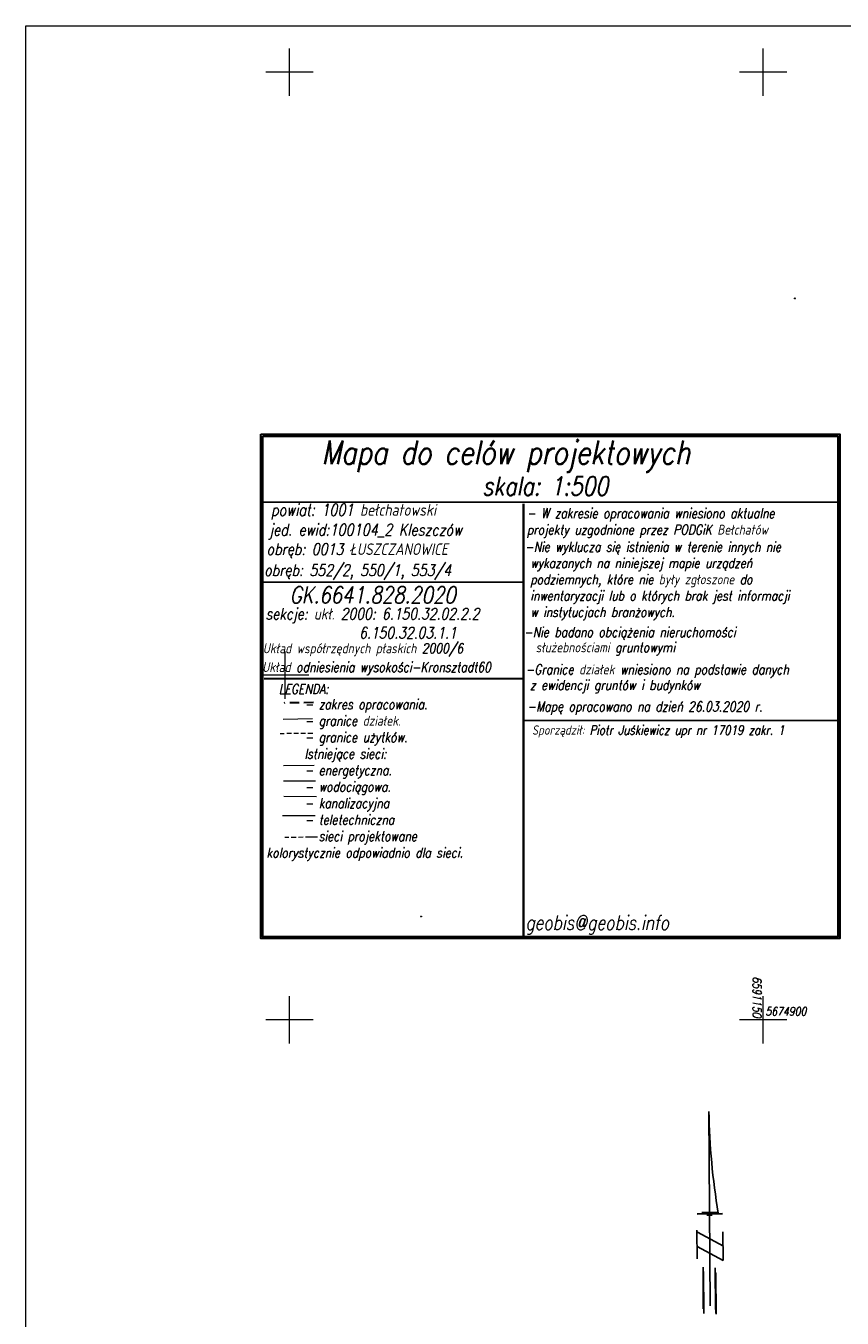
# Model space of a CAD drawing. Extents: x 6591072 to 6591270, y 5674713 to 5675005.
# Tile 18 of 37: x 6591072 to 6591158, y 5674869 to 5675005. Entities that reach past the tile are written whole.
import ezdxf
from ezdxf.enums import TextEntityAlignment as Align

# ---------------------------------------------------------------- set-up
doc = ezdxf.new("R2010")
doc.units = 0
doc.linetypes.add('2', pattern=[1.5, 1, -0.5])
doc.linetypes.add('BUR', pattern=[3, 2, -1])
doc.layers.get('0').update_dxf_attribs({"color": 250, "linetype": 'CONTINUOUS', "lineweight": 100})
doc.layers.add('arkusz wydruk', color=4, linetype='CONTINUOUS', lineweight=9, plot=False)
for name, color, linetype, lineweight in [('OPISY MAPY', 7, 'CONTINUOUS', 30), ('UEEOA_T_10', 1, 'CONTINUOUS', 18), ('UKKOA_T_24', 36, 'CONTINUOUS', 18), ('UTTOA_T_14', 30, 'CONTINUOUS', 18), ('UWWOA_T_2', 5, 'CONTINUOUS', 18), ('WWRPP_T_0', 13, 'CONTINUOUS', 18)]:
    doc.layers.add(name, color=color, linetype=linetype, lineweight=lineweight)
doc.layers.add('PARSI', color=7, linetype='CONTINUOUS', lineweight=20, true_color=0x0a0909)
doc.layers.add('PWYMIAR', color=7, linetype='CONTINUOUS')
doc.layers.add('północ', color=7, linetype='CONTINUOUS')
doc.styles.add('K1_ACAD', font='romans.shx', dxfattribs={"width": 0.8, "oblique": 12})

# ---------------------------------------------------------------- blocks, each defined once
blk = doc.blocks.new('mzsk01')
at = {"layer": 'PARSI'}
for p, q in [((0, -5), (0, 5)), ((5, 0), (-5, 0))]:
    blk.add_line(p, q, dxfattribs=at)
blk = doc.blocks.new('other_WSP')
at = {"linetype": 'Continuous'}
blk.add_circle((0, 0), 0.045, dxfattribs=at)

msp = doc.modelspace()

# ---------------------------------------------------------------- linework, layer by layer
at = {"layer": 'arkusz wydruk', "linetype": 'Continuous', "lineweight": 20}
msp.add_lwpolyline([(6591072.16, 5675004.87), (6591270.09, 5675004.87), (6591270.09, 5674712.8), (6591072.16, 5674712.8)], close=True, dxfattribs=at)
at = {"layer": 'OPISY MAPY', "lineweight": 30}
for p, q in [((6591097.17, 5674954.65), (6591157.9, 5674954.63)), ((6591097.17, 5674946.18), (6591124.6, 5674946.23)), ((6591097.33, 5674936.02), (6591124.7, 5674936.03)), ((6591124.7, 5674931.6), (6591157.9, 5674931.61))]:
    msp.add_line(p, q, dxfattribs=at)
at = {"layer": 'OPISY MAPY', "lineweight": 35}
msp.add_line((6591124.69, 5674954.43), (6591124.72, 5674908.77), dxfattribs=at)
at = {"layer": 'OPISY MAPY', "linetype": '2'}
msp.add_line((6591102.52, 5674933.47), (6591099.43, 5674933.43), dxfattribs=at)
at = {"layer": 'OPISY MAPY', "lineweight": 15}
msp.add_line((6591099.34, 5674931.74), (6591102.44, 5674931.79), dxfattribs=at)
at = {"layer": 'OPISY MAPY', "color": 3, "linetype": 'BUR', "lineweight": 20, "ltscale": 0.25}
msp.add_line((6591102.45, 5674930.23), (6591099.01, 5674930.19), dxfattribs=at)
at = {"layer": 'OPISY MAPY', "linetype": 'BUR', "lineweight": 20, "ltscale": 0.25}
msp.add_line((6591102.94, 5674919.28), (6591099.51, 5674919.24), dxfattribs=at)
at = {"layer": 'OPISY MAPY', "linetype": 'ByBlock'}
for points in [[(6591096.97, 5674961.8), (6591158.1, 5674961.8), (6591158.1, 5674908.57), (6591096.97, 5674908.57)], [(6591097.17, 5674961.6), (6591157.9, 5674961.6), (6591157.9, 5674908.77), (6591097.17, 5674908.77)]]:
    msp.add_lwpolyline(points, close=True, dxfattribs=at)
at = {"layer": 'północ', "color": 0, "extrusion": (0, 0, -1)}
for p, q in [((6591144.42, 5674869.82), (6591144.28, 5674890.32)), ((6591143.03, 5674879.55), (6591145.7, 5674879.57)), ((6591143.03, 5674879.5), (6591145.7, 5674879.52)), ((6591145.19, 5674879.69), (6591143.52, 5674879.67)), ((6591145.21, 5674879.6), (6591143.53, 5674879.59)), ((6591143.56, 5674879.63), (6591145.24, 5674879.65)), ((6591143.56, 5674879.63), (6591145.24, 5674879.65)), ((6591144.05, 5674879.45), (6591144.62, 5674879.46)), ((6591144.05, 5674879.4), (6591144.62, 5674879.41)), ((6591143.03, 5674874.78), (6591143.01, 5674877.8)), ((6591143.07, 5674877.6), (6591145.81, 5674876.14)), ((6591145.77, 5674874.63), (6591145.75, 5674877.65)), ((6591143.03, 5674876.09), (6591145.77, 5674874.63)), ((6591143.69, 5674869.51), (6591143.66, 5674873.9)), ((6591143.73, 5674869.11), (6591143.7, 5674873.45)), ((6591143.75, 5674869.01), (6591143.72, 5674873.35)), ((6591144.97, 5674869.46), (6591144.94, 5674873.84)), ((6591145.02, 5674869.05), (6591144.99, 5674873.39)), ((6591145.03, 5674868.96), (6591145, 5674873.29))]:
    msp.add_line(p, q, dxfattribs=at)
at = {"layer": 'północ', "color": 0}
msp.add_ellipse((6591214.1, 5674891.35), major_axis=(49.37, 49.37), ratio=1, start_param=2.37087, end_param=2.524975, dxfattribs=at)
at = {"layer": 'UEEOA_T_10'}
msp.add_lwpolyline([(6591099.35, 5674926.83), (6591102.59, 5674926.87)], dxfattribs=at)
at = {"layer": 'UKKOA_T_24'}
msp.add_lwpolyline([(6591099.39, 5674923.6), (6591102.85, 5674923.58)], dxfattribs=at)
at = {"layer": 'UTTOA_T_14'}
msp.add_lwpolyline([(6591099.27, 5674921.56), (6591102.7, 5674921.55)], dxfattribs=at)
at = {"layer": 'UWWOA_T_2'}
msp.add_lwpolyline([(6591099.37, 5674925.21), (6591102.73, 5674925.21)], dxfattribs=at)

# ---------------------------------------------------------------- block references
at = {"layer": 'PARSI', "color": 253, "xscale": 0.5, "yscale": 0.5, "zscale": 0.5}
for p in [(6591100, 5675000), (6591150, 5675000), (6591099.54, 5674936.37), (6591100, 5674900), (6591150, 5674900)]:
    msp.add_blockref('mzsk01', p, dxfattribs=at)
at = {"layer": 'WWRPP_T_0', "rotation": 2.399872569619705}
msp.add_blockref('other_WSP', (6591153.36, 5674976.12), dxfattribs=at)
at = {"layer": 'WWRPP_T_0'}
msp.add_blockref('other_WSP', (6591113.89, 5674910.9), dxfattribs=at)

# ---------------------------------------------------------------- texts
at = {"layer": 'OPISY MAPY', "color": 0, "lineweight": 35, "style": 'K1_ACAD', "oblique": 12, "width": 0.8}
msp.add_text('Mapa do celów projektowych', height=2.5, dxfattribs=at).set_placement((6591103.39, 5674958.62))
at = {"layer": 'OPISY MAPY', "color": 0, "lineweight": 20, "style": 'K1_ACAD', "oblique": 12, "width": 0.8}
for s, height, p in [('powiat: 1001 bełchatowski', 1.241, (6591098.04, 5674953.19)), ('jed. ewid:100104_2 Kleszczów', 1.241, (6591097.84, 5674951.09)), ('obręb: 0013 ŁUSZCZANOWICE', 1.22, (6591097.58, 5674949.05)), ('obręb: 552/2, 550/1, 553/4', 1.22, (6591097.33, 5674946.84)), ('-Nie badano obciążenia nieruchomości', 1.0435, (6591124.74, 5674940.39)), ('Układ współrzędnych płaskich 2000/6', 1.0435, (6591097.18, 5674938.68)), ('służebnościami gruntowymi', 1.0435, (6591125.99, 5674938.78)), ('Układ odniesienia wysokości-Kronsztadt60', 1.0435, (6591097.12, 5674936.7)), ('-Granice działek wniesiono na podstawie danych ', 1.0435, (6591124.92, 5674936.45)), (' z ewidencji gruntów i budynków ', 1.0435, (6591124.81, 5674934.81)), ('LEGENDA:', 1.044, (6591098.87, 5674934.39)), ('Sporządził: Piotr Juśkiewicz upr nr 17019 zakr. 1', 0.9876, (6591125.6, 5674930.08)), ('geobis@geobis.info', 1.5, (6591124.9, 5674909.51))]:
    msp.add_text(s, height=height, dxfattribs=at).set_placement(p)
at = {"layer": 'OPISY MAPY', "color": 7, "lineweight": 30, "style": 'K1_ACAD', "oblique": 12, "width": 0.8}
msp.add_text('GK.6641.828.2020', height=1.75, dxfattribs=at).set_placement((6591100.03, 5674943.96))
at = {"layer": 'OPISY MAPY', "color": 98, "lineweight": 35, "insert": (6591120.37, 5674957.31), "char_height": 1.9751, "width": 23.2162, "attachment_point": 1, "style": 'K1_ACAD'}
msp.add_mtext('{\\C0;skala: 1:500}', dxfattribs=at)
at = {"layer": 'OPISY MAPY', "color": 0, "lineweight": 20, "style": 'K1_ACAD'}
for s, insert, char_height, width, attachment_point in [('- W zakresie opracowania wniesiono aktualne projekty uzgodnione przez PODGiK Bełchatów ', (6591125.06, 5674952.41), 1.0435, 32.176, 4), ('-Nie wyklucza się istnienia w terenie innych nie \\P wykazanych na niniejszej mapie urządzeń \\P podziemnych, które nie były zgłoszone do \\P inwentaryzacji lub o których brak jest informacji \\P w instytucjach branżowych.', (6591124.86, 5674946.3), 1.0305, 33.2446, 4), ('sekcje: ukł. 2000: {\\C256;6.150.32.02.2.2 \\P               6.150.32.03.1.1}', (6591097.48, 5674943.44), 1.2, 34.6027, 1), ('-Mapę opracowano na dzień 26.03.2020 r.', (6591125.1, 5674932.89), 1.0435, 29.3103, 4)]:
    msp.add_mtext(s, dxfattribs=dict(at, insert=insert, char_height=char_height, width=width, attachment_point=attachment_point))
at = {"layer": 'OPISY MAPY', "color": 98, "lineweight": 20, "insert": (6591095.85, 5674933.82), "char_height": 1.0435, "width": 29.704, "attachment_point": 1, "style": 'K1_ACAD'}
msp.add_mtext('{\\C0;   }       {\\C0;- zakres opracowania.\\P}          {\\C0;- granice działek.\\P}          {\\C0;- granice użytków.\\P}     {\\C0;     Istniejące sieci:\\P}          {\\C0;- energetyczna.\\P}          {\\C0;- wodociągowa.\\P}          {\\C0;- kanalizacyjna\\P}          {\\C0;- teletechniczna\\P          - sieci projektowane \\P   kolorystycznie odpowiadnio dla sieci.\\P          \\P          \\P\\pxt2.222209;          ^J              }', dxfattribs=at)
at = {"layer": 'PWYMIAR', "style": 'K1_ACAD', "oblique": 12, "width": 0.8}
msp.add_text('6591150', height=0.9, rotation=-90, dxfattribs=at).set_placement((6591149.82, 5674900.25), align=Align.TOP_RIGHT)
msp.add_text('5674900', height=0.9, dxfattribs=at).set_placement((6591150.25, 5674900.18), align=Align.BOTTOM_LEFT)

doc.saveas('drawing.dxf')
